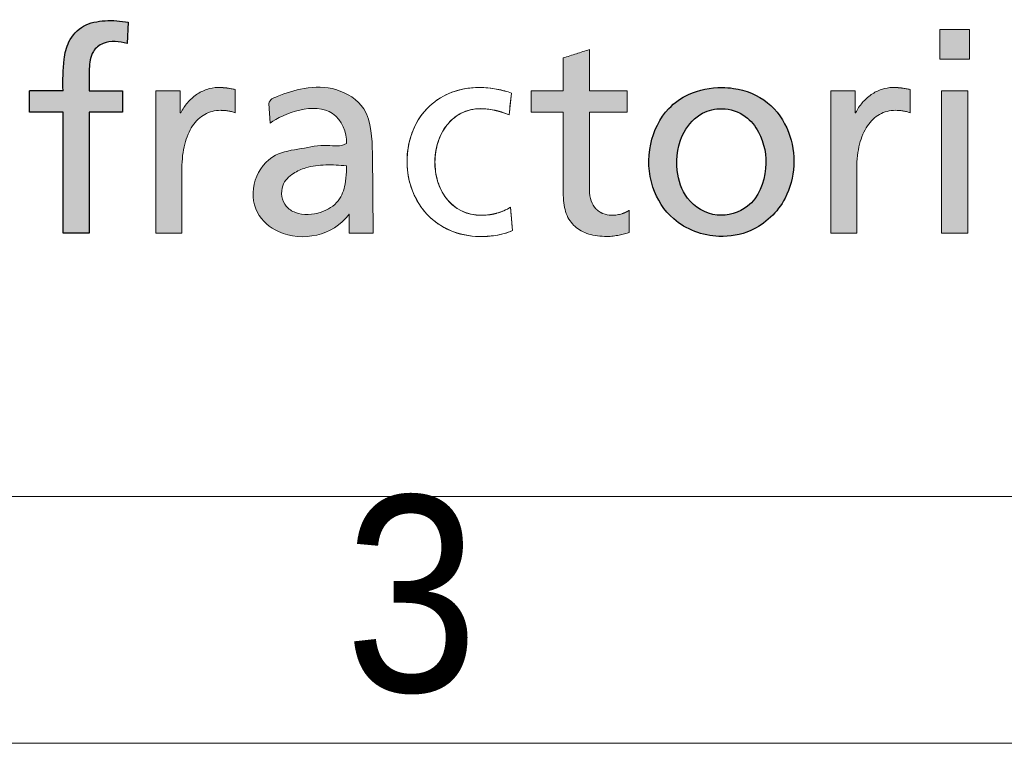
# Paper-space layout 'Hoja4' of a CAD drawing. Header units: millimetres. Extents: x 300 to 16757, y 100 to 11782.
# Tile 6 of 11: x 13850 to 14249, y 100 to 393. Entities that reach past the tile are written whole.
import ezdxf

# ---------------------------------------------------------------- set-up
doc = ezdxf.new("R2010")
doc.units = ezdxf.units.MM
doc.linetypes.add('SLD-Continua', pattern=[0])
doc.layers.add('FORMAT', color=7, linetype='SLD-Continua')
doc.styles.add('SLDTEXTSTYLE3', font='GOTHIC.TTF', dxfattribs={"width": 0.913})

# ---------------------------------------------------------------- blocks, each defined once
blk = doc.blocks.new('Bloque8')
at = {"linetype": 'Continuous', "ltscale": 30}
h = blk.add_hatch(color=7, dxfattribs=at)
edge = h.paths.add_edge_path(flags=0)
edge.add_spline(control_points=[(858.36, 118.3), (858.39, 121.28), (858.23, 126.5), (858.92, 134.05), (865.21, 139.05), (870.65, 138.18), (873.73, 137.52)], knot_values=[0, 0, 0, 0, 0.285431, 0.520545, 0.684999, 1, 1, 1, 1], weights=[1, 1, 1, 1, 1, 1, 1], degree=3, periodic=0)
edge.add_line((873.73, 137.52), (874.19, 146.08))
edge.add_spline(control_points=[(874.19, 146.08), (871.08, 146.63), (865.01, 147.1), (855.75, 145.43), (849.72, 138.81), (847.59, 129.28), (847.76, 122.56), (847.76, 118.3)], knot_values=[0, 0, 0, 0, 0.199799, 0.38945, 0.573524, 0.72895, 1, 1, 1, 1], weights=[1, 1, 1, 1, 1, 1, 1, 1], degree=3, periodic=0)
edge.add_line((847.76, 118.3), (834.2, 118.3))
edge.add_line((834.2, 118.3), (834.2, 109.71))
edge.add_line((834.2, 109.71), (847.76, 109.71))
edge.add_line((847.76, 109.71), (847.76, 60.68))
edge.add_line((847.76, 60.68), (858.36, 60.68))
edge.add_line((858.36, 60.68), (858.36, 109.71))
edge.add_line((858.36, 109.71), (871.93, 109.71))
edge.add_line((871.93, 109.71), (871.93, 118.3))
edge.add_line((871.93, 118.3), (858.36, 118.3))
for points in [[(1215.12, 143.14), (1203.16, 143.14), (1203.16, 131.18), (1215.12, 131.18)], [(1215.12, 143.14), (1203.16, 143.14), (1203.16, 131.18), (1215.12, 131.18)], [(1214.45, 118.3), (1203.84, 118.3), (1203.84, 60.68), (1214.45, 60.68)], [(1214.45, 118.3), (1203.84, 118.3), (1203.84, 60.68), (1214.45, 60.68)]]:
    blk.add_hatch(color=7, dxfattribs=at).paths.add_polyline_path(points, flags=0)
h = blk.add_hatch(color=7, dxfattribs=at)
edge = h.paths.add_edge_path(flags=0)
edge.add_spline(control_points=[(1055.27, 63.36), (1056.8, 61.98), (1058.67, 60.98), (1060.85, 60.31)], knot_values=[16, 16, 16, 16, 17, 17, 17, 17], weights=[1, 1, 1, 1], degree=3, periodic=0)
edge.add_spline(control_points=[(1060.85, 60.31), (1063.02, 59.64), (1065.5, 59.32), (1068.24, 59.32)], knot_values=[17, 17, 17, 17, 18, 18, 18, 18], weights=[1, 1, 1, 1], degree=3, periodic=0)
edge.add_arc((1068.21, 80.56), 21.24, 270.0767, 276.8647)
edge.add_spline(control_points=[(1070.75, 59.47), (1071.57, 59.57), (1072.37, 59.7), (1073.14, 59.85)], knot_values=[0, 0, 0, 0, 1, 1, 1, 1], weights=[1, 1, 1, 1], degree=3, periodic=0)
edge.add_spline(control_points=[(1073.14, 59.85), (1073.91, 60), (1074.65, 60.18), (1075.34, 60.36)], knot_values=[1, 1, 1, 1, 2, 2, 2, 2], weights=[1, 1, 1, 1], degree=3, periodic=0)
edge.add_spline(control_points=[(1075.34, 60.36), (1076.03, 60.54), (1076.68, 60.73), (1077.27, 60.9)], knot_values=[2, 2, 2, 2, 3, 3, 3, 3], weights=[1, 1, 1, 1], degree=3, periodic=0)
edge.add_line((1077.27, 60.9), (1077.27, 69.92))
edge.add_arc((1071.05, 79.43), 11.36, 295.495, 303.2205, ccw=False)
edge.add_spline(control_points=[(1075.94, 69.17), (1075.41, 68.92), (1074.86, 68.7), (1074.3, 68.53)], knot_values=[0, 0, 0, 0, 0.145933, 0.145933, 0.145933, 0.145933], weights=[1, 0.998226, 0.998226, 1], degree=3, periodic=0)
edge.add_spline(control_points=[(1074.3, 68.53), (1073.7, 68.34), (1073.04, 68.18), (1072.34, 68.07)], knot_values=[0.145933, 0.145933, 0.145933, 0.145933, 1.145933, 1.145933, 1.145933, 1.145933], weights=[1, 1, 1, 1], degree=3, periodic=0)
edge.add_spline(control_points=[(1072.34, 68.07), (1071.63, 67.96), (1070.87, 67.9), (1070.05, 67.9), (1068.84, 67.9), (1067.67, 68.13), (1066.6, 68.57)], knot_values=[1.145933, 1.145933, 1.145933, 1.145933, 2.145933, 2.145933, 2.145933, 3.145933, 3.145933, 3.145933, 3.145933], weights=[1, 1, 1, 1, 1, 1, 1], degree=3, periodic=0)
edge.add_arc((1069.74, 76.15), 8.2, 223.1491, 247.5061, ccw=False)
edge.add_spline(control_points=[(1063.76, 70.54), (1062.94, 71.4), (1062.28, 72.48), (1061.82, 73.76)], knot_values=[3.571043, 3.571043, 3.571043, 3.571043, 4.571043, 4.571043, 4.571043, 4.571043], weights=[1, 1, 1, 1], degree=3, periodic=0)
edge.add_spline(control_points=[(1061.82, 73.76), (1061.36, 75.03), (1061.11, 76.51), (1061.11, 78.18)], knot_values=[4.571043, 4.571043, 4.571043, 4.571043, 5.571043, 5.571043, 5.571043, 5.571043], weights=[1, 1, 1, 1], degree=3, periodic=0)
edge.add_line((1061.11, 78.18), (1061.11, 86.06))
edge.add_line((1061.11, 86.06), (1061.11, 90))
edge.add_line((1061.11, 90), (1061.11, 109.71))
edge.add_line((1061.11, 109.71), (1076.38, 109.71))
edge.add_line((1076.38, 109.71), (1076.38, 118.3))
edge.add_line((1076.38, 118.3), (1061.11, 118.3))
edge.add_line((1061.11, 118.3), (1061.11, 122.48))
edge.add_line((1061.11, 122.48), (1061.11, 135.01))
edge.add_line((1061.11, 135.01), (1058.46, 134.17))
edge.add_line((1058.46, 134.17), (1055.81, 133.32))
edge.add_line((1055.81, 133.32), (1053.16, 132.47))
edge.add_line((1053.16, 132.47), (1050.51, 131.62))
edge.add_line((1050.51, 131.62), (1050.51, 128.29))
edge.add_line((1050.51, 128.29), (1050.51, 118.3))
edge.add_line((1050.51, 118.3), (1037.52, 118.3))
edge.add_line((1037.52, 118.3), (1037.52, 109.71))
edge.add_line((1037.52, 109.71), (1050.51, 109.71))
edge.add_spline(control_points=[(1050.51, 109.71), (1050.51, 98.48), (1050.51, 87.25), (1050.51, 76.02), (1050.51, 73.14), (1050.93, 70.66), (1051.74, 68.55)], knot_values=[13, 13, 13, 13, 14, 14, 14, 15, 15, 15, 15], weights=[1, 1, 1, 1, 1, 1, 1], degree=3, periodic=0)
edge.add_spline(control_points=[(1051.74, 68.55), (1052.55, 66.45), (1053.74, 64.73), (1055.27, 63.36)], knot_values=[15, 15, 15, 15, 16, 16, 16, 16], weights=[1, 1, 1, 1], degree=3, periodic=0)
h = blk.add_hatch(color=7, dxfattribs=at)
edge = h.paths.add_edge_path(flags=0)
edge.add_spline(control_points=[(1055.27, 63.36), (1056.8, 61.98), (1058.67, 60.98), (1060.85, 60.31)], knot_values=[16, 16, 16, 16, 17, 17, 17, 17], weights=[1, 1, 1, 1], degree=3, periodic=0)
edge.add_spline(control_points=[(1060.85, 60.31), (1063.02, 59.64), (1065.5, 59.32), (1068.24, 59.32)], knot_values=[17, 17, 17, 17, 18, 18, 18, 18], weights=[1, 1, 1, 1], degree=3, periodic=0)
edge.add_arc((1068.21, 80.56), 21.24, 270.0767, 276.8647)
edge.add_spline(control_points=[(1070.75, 59.47), (1071.57, 59.57), (1072.37, 59.7), (1073.14, 59.85)], knot_values=[0, 0, 0, 0, 1, 1, 1, 1], weights=[1, 1, 1, 1], degree=3, periodic=0)
edge.add_spline(control_points=[(1073.14, 59.85), (1073.91, 60), (1074.65, 60.18), (1075.34, 60.36)], knot_values=[1, 1, 1, 1, 2, 2, 2, 2], weights=[1, 1, 1, 1], degree=3, periodic=0)
edge.add_spline(control_points=[(1075.34, 60.36), (1076.03, 60.54), (1076.68, 60.73), (1077.27, 60.9)], knot_values=[2, 2, 2, 2, 3, 3, 3, 3], weights=[1, 1, 1, 1], degree=3, periodic=0)
edge.add_line((1077.27, 60.9), (1077.27, 69.92))
edge.add_arc((1071.05, 79.43), 11.36, 295.495, 303.2205, ccw=False)
edge.add_spline(control_points=[(1075.94, 69.17), (1075.41, 68.92), (1074.86, 68.7), (1074.3, 68.53)], knot_values=[0, 0, 0, 0, 0.145933, 0.145933, 0.145933, 0.145933], weights=[1, 0.998226, 0.998226, 1], degree=3, periodic=0)
edge.add_spline(control_points=[(1074.3, 68.53), (1073.7, 68.34), (1073.04, 68.18), (1072.34, 68.07)], knot_values=[0.145933, 0.145933, 0.145933, 0.145933, 1.145933, 1.145933, 1.145933, 1.145933], weights=[1, 1, 1, 1], degree=3, periodic=0)
edge.add_spline(control_points=[(1072.34, 68.07), (1071.63, 67.96), (1070.87, 67.9), (1070.05, 67.9), (1068.84, 67.9), (1067.67, 68.13), (1066.6, 68.57)], knot_values=[1.145933, 1.145933, 1.145933, 1.145933, 2.145933, 2.145933, 2.145933, 3.145933, 3.145933, 3.145933, 3.145933], weights=[1, 1, 1, 1, 1, 1, 1], degree=3, periodic=0)
edge.add_arc((1069.74, 76.15), 8.2, 223.1491, 247.5061, ccw=False)
edge.add_spline(control_points=[(1063.76, 70.54), (1062.94, 71.4), (1062.28, 72.48), (1061.82, 73.76)], knot_values=[3.571043, 3.571043, 3.571043, 3.571043, 4.571043, 4.571043, 4.571043, 4.571043], weights=[1, 1, 1, 1], degree=3, periodic=0)
edge.add_spline(control_points=[(1061.82, 73.76), (1061.36, 75.03), (1061.11, 76.51), (1061.11, 78.18)], knot_values=[4.571043, 4.571043, 4.571043, 4.571043, 5.571043, 5.571043, 5.571043, 5.571043], weights=[1, 1, 1, 1], degree=3, periodic=0)
edge.add_line((1061.11, 78.18), (1061.11, 86.06))
edge.add_line((1061.11, 86.06), (1061.11, 90))
edge.add_line((1061.11, 90), (1061.11, 109.71))
edge.add_line((1061.11, 109.71), (1076.38, 109.71))
edge.add_line((1076.38, 109.71), (1076.38, 118.3))
edge.add_line((1076.38, 118.3), (1061.11, 118.3))
edge.add_line((1061.11, 118.3), (1061.11, 122.48))
edge.add_line((1061.11, 122.48), (1061.11, 135.01))
edge.add_line((1061.11, 135.01), (1058.46, 134.17))
edge.add_line((1058.46, 134.17), (1055.81, 133.32))
edge.add_line((1055.81, 133.32), (1053.16, 132.47))
edge.add_line((1053.16, 132.47), (1050.51, 131.62))
edge.add_line((1050.51, 131.62), (1050.51, 128.29))
edge.add_line((1050.51, 128.29), (1050.51, 118.3))
edge.add_line((1050.51, 118.3), (1037.52, 118.3))
edge.add_line((1037.52, 118.3), (1037.52, 109.71))
edge.add_line((1037.52, 109.71), (1050.51, 109.71))
edge.add_spline(control_points=[(1050.51, 109.71), (1050.51, 98.48), (1050.51, 87.25), (1050.51, 76.02), (1050.51, 73.14), (1050.93, 70.66), (1051.74, 68.55)], knot_values=[13, 13, 13, 13, 14, 14, 14, 15, 15, 15, 15], weights=[1, 1, 1, 1, 1, 1, 1], degree=3, periodic=0)
edge.add_spline(control_points=[(1051.74, 68.55), (1052.55, 66.45), (1053.74, 64.73), (1055.27, 63.36)], knot_values=[15, 15, 15, 15, 16, 16, 16, 16], weights=[1, 1, 1, 1], degree=3, periodic=0)
h = blk.add_hatch(color=7, dxfattribs=at)
edge = h.paths.add_edge_path(flags=0)
edge.add_spline(control_points=[(962.61, 96.96), (960.26, 95.5), (953.85, 96.95), (944.35, 94.69), (932.53, 93.34), (924.05, 82.55), (924.75, 68.62), (940.04, 55.79), (957.25, 59.71), (963.55, 68.11)], knot_values=[0, 0, 0, 0, 0.079966, 0.190057, 0.300094, 0.432511, 0.566689, 0.684622, 1, 1, 1, 1], weights=[1, 1, 1, 1, 1, 1, 1, 1, 1, 1], degree=3, periodic=0)
edge.add_spline(control_points=[(963.55, 68.11), (963.84, 68.59), (963.76, 68.11)], knot_values=[0, 0, 0, 1, 1, 1], weights=[1, 1, 1], degree=2, periodic=0)
edge.add_line((963.76, 68.11), (963.76, 60.68))
edge.add_line((963.76, 60.68), (973.51, 60.68))
edge.add_line((973.51, 60.68), (973.19, 93.17))
edge.add_spline(control_points=[(973.19, 93.17), (972.95, 98.77), (972.92, 111.18), (958.84, 120), (945.77, 120.05), (936.68, 116.93), (931.62, 114.84), (931.16, 113.1)], knot_values=[0, 0, 0, 0, 0.300445, 0.525135, 0.737289, 0.925487, 1, 1, 1, 1], weights=[1, 1, 1, 1, 1, 1, 1, 1], degree=3, periodic=0)
edge.add_line((931.16, 113.1), (931.66, 105.2))
edge.add_spline(control_points=[(931.66, 105.2), (937.15, 109.29), (956.36, 116.44), (963.02, 101.42), (962.61, 96.96)], knot_values=[0, 0, 0, 0, 0.658996, 1, 1, 1, 1], weights=[1, 1, 1, 1, 1], degree=3, periodic=0)
edge = h.paths.add_edge_path(flags=0)
edge.add_spline(control_points=[(962.61, 85.46), (962.49, 83.8), (962.21, 79.75), (959.8, 72.91), (951.92, 68.26), (943.6, 67.64), (936.73, 71.94), (935.43, 79.85), (940.66, 85.02), (946.91, 87.62), (954.31, 88.59), (959.82, 88.14), (962.61, 87.92)], knot_values=[0, 0, 0, 0, 0.068904, 0.168815, 0.283862, 0.42722, 0.488917, 0.605379, 0.695962, 0.771545, 0.884045, 1, 1, 1, 1], weights=[1, 1, 1, 1, 1, 1, 1, 1, 1, 1, 1, 1, 1], degree=3, periodic=0)
edge.add_line((962.61, 87.92), (962.61, 85.46))
h = blk.add_hatch(color=7, dxfattribs=at)
edge = h.paths.add_edge_path(flags=0)
edge.add_spline(control_points=[(913.08, 110.35), (913.57, 110.32), (914.07, 110.26), (914.57, 110.19)], knot_values=[22.131578, 22.131578, 22.131578, 22.131578, 23.131578, 23.131578, 23.131578, 23.131578], weights=[1, 1, 1, 1], degree=3, periodic=0)
edge.add_spline(control_points=[(914.57, 110.19), (915.07, 110.11), (915.58, 110), (916.08, 109.87)], knot_values=[23.131578, 23.131578, 23.131578, 23.131578, 24.131578, 24.131578, 24.131578, 24.131578], weights=[1, 1, 1, 1], degree=3, periodic=0)
edge.add_spline(control_points=[(916.08, 109.87), (916.58, 109.74), (917.07, 109.57), (917.55, 109.37)], knot_values=[0, 0, 0, 0, 1, 1, 1, 1], weights=[1, 1, 1, 1], degree=3, periodic=0)
edge.add_line((917.55, 109.37), (917.55, 118.86))
edge.add_line((917.55, 118.86), (915.95, 119.16))
edge.add_spline(control_points=[(915.95, 119.16), (915.43, 119.26), (914.92, 119.34), (914.39, 119.41)], knot_values=[3, 3, 3, 3, 4, 4, 4, 4], weights=[1, 1, 1, 1], degree=3, periodic=0)
edge.add_arc((910.95, 92.88), 26.75, 82.6307, 86.3526)
edge.add_spline(control_points=[(912.66, 119.58), (912.03, 119.62), (911.34, 119.64), (910.54, 119.64), (909.02, 119.64), (907.49, 119.37), (906.02, 118.88)], knot_values=[4.064961, 4.064961, 4.064961, 4.064961, 5.064961, 5.064961, 5.064961, 6.064961, 6.064961, 6.064961, 6.064961], weights=[1, 1, 1, 1, 1, 1, 1], degree=3, periodic=0)
edge.add_spline(control_points=[(906.02, 118.88), (904.55, 118.38), (903.12, 117.66), (901.8, 116.75)], knot_values=[6.064961, 6.064961, 6.064961, 6.064961, 7.064961, 7.064961, 7.064961, 7.064961], weights=[1, 1, 1, 1], degree=3, periodic=0)
edge.add_spline(control_points=[(901.8, 116.75), (900.48, 115.84), (899.27, 114.74), (898.2, 113.5)], knot_values=[7.064961, 7.064961, 7.064961, 7.064961, 8.064961, 8.064961, 8.064961, 8.064961], weights=[1, 1, 1, 1], degree=3, periodic=0)
edge.add_spline(control_points=[(898.2, 113.5), (897.14, 112.25), (896.23, 110.86), (895.52, 109.37)], knot_values=[8.064961, 8.064961, 8.064961, 8.064961, 9.064961, 9.064961, 9.064961, 9.064961], weights=[1, 1, 1, 1], degree=3, periodic=0)
edge.add_line((895.52, 109.37), (895.28, 109.37))
edge.add_line((895.28, 109.37), (895.28, 118.3))
edge.add_line((895.28, 118.3), (890.32, 118.3))
edge.add_line((890.32, 118.3), (885.35, 118.3))
edge.add_line((885.35, 118.3), (885.35, 111.1))
edge.add_line((885.35, 111.1), (885.35, 60.68))
edge.add_line((885.35, 60.68), (895.96, 60.68))
edge.add_line((895.96, 60.68), (895.96, 67.23))
edge.add_spline(control_points=[(895.96, 67.23), (895.96, 73.78), (895.96, 80.34), (895.96, 86.89), (895.96, 90.5), (896.35, 93.78), (897.08, 96.66)], knot_values=[17.064961, 17.064961, 17.064961, 17.064961, 18.064961, 18.064961, 18.064961, 19.064961, 19.064961, 19.064961, 19.064961], weights=[1, 1, 1, 1, 1, 1, 1], degree=3, periodic=0)
edge.add_spline(control_points=[(897.08, 96.66), (897.82, 99.54), (898.89, 102.03), (900.26, 104.06)], knot_values=[19.064961, 19.064961, 19.064961, 19.064961, 20.064961, 20.064961, 20.064961, 20.064961], weights=[1, 1, 1, 1], degree=3, periodic=0)
edge.add_spline(control_points=[(900.26, 104.06), (901.63, 106.1), (903.3, 107.68), (905.21, 108.76)], knot_values=[20.064961, 20.064961, 20.064961, 20.064961, 21.064961, 21.064961, 21.064961, 21.064961], weights=[1, 1, 1, 1], degree=3, periodic=0)
edge.add_spline(control_points=[(905.21, 108.76), (907.13, 109.83), (909.3, 110.4), (911.66, 110.4)], knot_values=[21.064961, 21.064961, 21.064961, 21.064961, 22.064961, 22.064961, 22.064961, 22.064961], weights=[1, 1, 1, 1], degree=3, periodic=0)
edge.add_arc((911.67, 89.07), 21.32, 86.1897, 90.0066, ccw=False)
h = blk.add_hatch(color=7, dxfattribs=at)
edge = h.paths.add_edge_path(flags=0)
edge.add_spline(control_points=[(913.08, 110.35), (913.57, 110.32), (914.07, 110.26), (914.57, 110.19)], knot_values=[22.131578, 22.131578, 22.131578, 22.131578, 23.131578, 23.131578, 23.131578, 23.131578], weights=[1, 1, 1, 1], degree=3, periodic=0)
edge.add_spline(control_points=[(914.57, 110.19), (915.07, 110.11), (915.58, 110), (916.08, 109.87)], knot_values=[23.131578, 23.131578, 23.131578, 23.131578, 24.131578, 24.131578, 24.131578, 24.131578], weights=[1, 1, 1, 1], degree=3, periodic=0)
edge.add_spline(control_points=[(916.08, 109.87), (916.58, 109.74), (917.07, 109.57), (917.55, 109.37)], knot_values=[0, 0, 0, 0, 1, 1, 1, 1], weights=[1, 1, 1, 1], degree=3, periodic=0)
edge.add_line((917.55, 109.37), (917.55, 118.86))
edge.add_line((917.55, 118.86), (915.95, 119.16))
edge.add_spline(control_points=[(915.95, 119.16), (915.43, 119.26), (914.92, 119.34), (914.39, 119.41)], knot_values=[3, 3, 3, 3, 4, 4, 4, 4], weights=[1, 1, 1, 1], degree=3, periodic=0)
edge.add_arc((910.95, 92.88), 26.75, 82.6307, 86.3526)
edge.add_spline(control_points=[(912.66, 119.58), (912.03, 119.62), (911.34, 119.64), (910.54, 119.64), (909.02, 119.64), (907.49, 119.37), (906.02, 118.88)], knot_values=[4.064961, 4.064961, 4.064961, 4.064961, 5.064961, 5.064961, 5.064961, 6.064961, 6.064961, 6.064961, 6.064961], weights=[1, 1, 1, 1, 1, 1, 1], degree=3, periodic=0)
edge.add_spline(control_points=[(906.02, 118.88), (904.55, 118.38), (903.12, 117.66), (901.8, 116.75)], knot_values=[6.064961, 6.064961, 6.064961, 6.064961, 7.064961, 7.064961, 7.064961, 7.064961], weights=[1, 1, 1, 1], degree=3, periodic=0)
edge.add_spline(control_points=[(901.8, 116.75), (900.48, 115.84), (899.27, 114.74), (898.2, 113.5)], knot_values=[7.064961, 7.064961, 7.064961, 7.064961, 8.064961, 8.064961, 8.064961, 8.064961], weights=[1, 1, 1, 1], degree=3, periodic=0)
edge.add_spline(control_points=[(898.2, 113.5), (897.14, 112.25), (896.23, 110.86), (895.52, 109.37)], knot_values=[8.064961, 8.064961, 8.064961, 8.064961, 9.064961, 9.064961, 9.064961, 9.064961], weights=[1, 1, 1, 1], degree=3, periodic=0)
edge.add_line((895.52, 109.37), (895.28, 109.37))
edge.add_line((895.28, 109.37), (895.28, 118.3))
edge.add_line((895.28, 118.3), (890.32, 118.3))
edge.add_line((890.32, 118.3), (885.35, 118.3))
edge.add_line((885.35, 118.3), (885.35, 111.1))
edge.add_line((885.35, 111.1), (885.35, 60.68))
edge.add_line((885.35, 60.68), (895.96, 60.68))
edge.add_line((895.96, 60.68), (895.96, 67.23))
edge.add_spline(control_points=[(895.96, 67.23), (895.96, 73.78), (895.96, 80.34), (895.96, 86.89), (895.96, 90.5), (896.35, 93.78), (897.08, 96.66)], knot_values=[17.064961, 17.064961, 17.064961, 17.064961, 18.064961, 18.064961, 18.064961, 19.064961, 19.064961, 19.064961, 19.064961], weights=[1, 1, 1, 1, 1, 1, 1], degree=3, periodic=0)
edge.add_spline(control_points=[(897.08, 96.66), (897.82, 99.54), (898.89, 102.03), (900.26, 104.06)], knot_values=[19.064961, 19.064961, 19.064961, 19.064961, 20.064961, 20.064961, 20.064961, 20.064961], weights=[1, 1, 1, 1], degree=3, periodic=0)
edge.add_spline(control_points=[(900.26, 104.06), (901.63, 106.1), (903.3, 107.68), (905.21, 108.76)], knot_values=[20.064961, 20.064961, 20.064961, 20.064961, 21.064961, 21.064961, 21.064961, 21.064961], weights=[1, 1, 1, 1], degree=3, periodic=0)
edge.add_spline(control_points=[(905.21, 108.76), (907.13, 109.83), (909.3, 110.4), (911.66, 110.4)], knot_values=[21.064961, 21.064961, 21.064961, 21.064961, 22.064961, 22.064961, 22.064961, 22.064961], weights=[1, 1, 1, 1], degree=3, periodic=0)
edge.add_arc((911.67, 89.07), 21.32, 86.1897, 90.0066, ccw=False)
h = blk.add_hatch(color=7, dxfattribs=at)
edge = h.paths.add_edge_path(flags=0)
edge.add_spline(control_points=[(1114.82, 119.64), (1110.2, 119.65), (1102.16, 118.16), (1091.06, 110.31), (1084.45, 96.53), (1085.26, 79.54), (1095.01, 63.99), (1111.39, 57.98), (1128.92, 61.07), (1144.37, 75.7), (1145.26, 98.6), (1134.13, 114.7), (1122.89, 119.19), (1116.38, 119.64), (1114.82, 119.64)], knot_values=[0, 0, 0, 0, 0.074474, 0.127248, 0.214785, 0.308474, 0.391274, 0.497362, 0.567922, 0.671021, 0.815362, 0.894331, 0.974753, 1, 1, 1, 1], weights=[1, 1, 1, 1, 1, 1, 1, 1, 1, 1, 1, 1, 1, 1, 1], degree=3, periodic=0)
edge = h.paths.add_edge_path(flags=0)
edge.add_spline(control_points=[(1114.82, 111.07), (1118.2, 111.01), (1124.39, 108.98), (1131.53, 99.99), (1133.96, 86.25), (1127.92, 70.62), (1112.29, 66.04), (1099.84, 73.44), (1095.55, 87.24), (1097.44, 100.64), (1105.73, 109.67), (1112.09, 111.13), (1114.82, 111.07)], knot_values=[0, 0, 0, 0, 0.080851, 0.148117, 0.269406, 0.407124, 0.511209, 0.623148, 0.720084, 0.847873, 0.934722, 1, 1, 1, 1], weights=[1, 1, 1, 1, 1, 1, 1, 1, 1, 1, 1, 1, 1], degree=3, periodic=0)
h = blk.add_hatch(color=7, dxfattribs=at)
edge = h.paths.add_edge_path(flags=0)
edge.add_spline(control_points=[(1189.44, 119.16), (1188.93, 119.26), (1188.43, 119.34), (1187.89, 119.41)], knot_values=[5, 5, 5, 5, 6, 6, 6, 6], weights=[1, 1, 1, 1], degree=3, periodic=0)
edge.add_arc((1184.47, 93.01), 26.63, 82.6144, 86.3459)
edge.add_spline(control_points=[(1186.17, 119.58), (1185.54, 119.62), (1184.85, 119.64), (1184.06, 119.64), (1182.53, 119.64), (1181, 119.37), (1179.53, 118.88)], knot_values=[0, 0, 0, 0, 1, 1, 1, 2, 2, 2, 2], weights=[1, 1, 1, 1, 1, 1, 1], degree=3, periodic=0)
edge.add_spline(control_points=[(1179.53, 118.88), (1178.05, 118.38), (1176.63, 117.66), (1175.31, 116.75)], knot_values=[2, 2, 2, 2, 3, 3, 3, 3], weights=[1, 1, 1, 1], degree=3, periodic=0)
edge.add_spline(control_points=[(1175.31, 116.75), (1173.98, 115.84), (1172.77, 114.74), (1171.7, 113.5)], knot_values=[3, 3, 3, 3, 4, 4, 4, 4], weights=[1, 1, 1, 1], degree=3, periodic=0)
edge.add_spline(control_points=[(1171.7, 113.5), (1170.63, 112.25), (1169.72, 110.86), (1169, 109.37)], knot_values=[4, 4, 4, 4, 5, 5, 5, 5], weights=[1, 1, 1, 1], degree=3, periodic=0)
edge.add_line((1169, 109.37), (1168.8, 109.37))
edge.add_line((1168.8, 109.37), (1168.8, 118.3))
edge.add_line((1168.8, 118.3), (1158.88, 118.3))
edge.add_line((1158.88, 118.3), (1158.88, 60.68))
edge.add_line((1158.88, 60.68), (1169.47, 60.68))
edge.add_line((1169.47, 60.68), (1169.47, 86.89))
edge.add_spline(control_points=[(1169.47, 86.89), (1169.47, 90.5), (1169.85, 93.78), (1170.59, 96.66)], knot_values=[11, 11, 11, 11, 12, 12, 12, 12], weights=[1, 1, 1, 1], degree=3, periodic=0)
edge.add_spline(control_points=[(1170.59, 96.66), (1171.32, 99.54), (1172.39, 102.03), (1173.76, 104.06)], knot_values=[12, 12, 12, 12, 13, 13, 13, 13], weights=[1, 1, 1, 1], degree=3, periodic=0)
edge.add_spline(control_points=[(1173.76, 104.06), (1175.13, 106.1), (1176.8, 107.68), (1178.72, 108.76)], knot_values=[13, 13, 13, 13, 14, 14, 14, 14], weights=[1, 1, 1, 1], degree=3, periodic=0)
edge.add_spline(control_points=[(1178.72, 108.76), (1180.63, 109.83), (1182.8, 110.4), (1185.17, 110.4)], knot_values=[14, 14, 14, 14, 15, 15, 15, 15], weights=[1, 1, 1, 1], degree=3, periodic=0)
edge.add_arc((1185.17, 89.34), 21.06, 86.1657, 90.0062, ccw=False)
edge.add_spline(control_points=[(1186.58, 110.35), (1187.07, 110.32), (1187.57, 110.26), (1188.07, 110.19)], knot_values=[0, 0, 0, 0, 1, 1, 1, 1], weights=[1, 1, 1, 1], degree=3, periodic=0)
edge.add_spline(control_points=[(1188.07, 110.19), (1188.57, 110.11), (1189.08, 110), (1189.58, 109.87)], knot_values=[1, 1, 1, 1, 2, 2, 2, 2], weights=[1, 1, 1, 1], degree=3, periodic=0)
edge.add_spline(control_points=[(1189.58, 109.87), (1190.08, 109.74), (1190.57, 109.57), (1191.04, 109.37)], knot_values=[2, 2, 2, 2, 3, 3, 3, 3], weights=[1, 1, 1, 1], degree=3, periodic=0)
edge.add_line((1191.04, 109.37), (1191.04, 118.86))
edge.add_line((1191.04, 118.86), (1189.44, 119.16))
h = blk.add_hatch(color=7, dxfattribs=at)
edge = h.paths.add_edge_path(flags=0)
edge.add_spline(control_points=[(1189.44, 119.16), (1188.93, 119.26), (1188.43, 119.34), (1187.89, 119.41)], knot_values=[5, 5, 5, 5, 6, 6, 6, 6], weights=[1, 1, 1, 1], degree=3, periodic=0)
edge.add_arc((1184.47, 93.01), 26.63, 82.6144, 86.3459)
edge.add_spline(control_points=[(1186.17, 119.58), (1185.54, 119.62), (1184.85, 119.64), (1184.06, 119.64), (1182.53, 119.64), (1181, 119.37), (1179.53, 118.88)], knot_values=[0, 0, 0, 0, 1, 1, 1, 2, 2, 2, 2], weights=[1, 1, 1, 1, 1, 1, 1], degree=3, periodic=0)
edge.add_spline(control_points=[(1179.53, 118.88), (1178.05, 118.38), (1176.63, 117.66), (1175.31, 116.75)], knot_values=[2, 2, 2, 2, 3, 3, 3, 3], weights=[1, 1, 1, 1], degree=3, periodic=0)
edge.add_spline(control_points=[(1175.31, 116.75), (1173.98, 115.84), (1172.77, 114.74), (1171.7, 113.5)], knot_values=[3, 3, 3, 3, 4, 4, 4, 4], weights=[1, 1, 1, 1], degree=3, periodic=0)
edge.add_spline(control_points=[(1171.7, 113.5), (1170.63, 112.25), (1169.72, 110.86), (1169, 109.37)], knot_values=[4, 4, 4, 4, 5, 5, 5, 5], weights=[1, 1, 1, 1], degree=3, periodic=0)
edge.add_line((1169, 109.37), (1168.8, 109.37))
edge.add_line((1168.8, 109.37), (1168.8, 118.3))
edge.add_line((1168.8, 118.3), (1158.88, 118.3))
edge.add_line((1158.88, 118.3), (1158.88, 60.68))
edge.add_line((1158.88, 60.68), (1169.47, 60.68))
edge.add_line((1169.47, 60.68), (1169.47, 86.89))
edge.add_spline(control_points=[(1169.47, 86.89), (1169.47, 90.5), (1169.85, 93.78), (1170.59, 96.66)], knot_values=[11, 11, 11, 11, 12, 12, 12, 12], weights=[1, 1, 1, 1], degree=3, periodic=0)
edge.add_spline(control_points=[(1170.59, 96.66), (1171.32, 99.54), (1172.39, 102.03), (1173.76, 104.06)], knot_values=[12, 12, 12, 12, 13, 13, 13, 13], weights=[1, 1, 1, 1], degree=3, periodic=0)
edge.add_spline(control_points=[(1173.76, 104.06), (1175.13, 106.1), (1176.8, 107.68), (1178.72, 108.76)], knot_values=[13, 13, 13, 13, 14, 14, 14, 14], weights=[1, 1, 1, 1], degree=3, periodic=0)
edge.add_spline(control_points=[(1178.72, 108.76), (1180.63, 109.83), (1182.8, 110.4), (1185.17, 110.4)], knot_values=[14, 14, 14, 14, 15, 15, 15, 15], weights=[1, 1, 1, 1], degree=3, periodic=0)
edge.add_arc((1185.17, 89.34), 21.06, 86.1657, 90.0062, ccw=False)
edge.add_spline(control_points=[(1186.58, 110.35), (1187.07, 110.32), (1187.57, 110.26), (1188.07, 110.19)], knot_values=[0, 0, 0, 0, 1, 1, 1, 1], weights=[1, 1, 1, 1], degree=3, periodic=0)
edge.add_spline(control_points=[(1188.07, 110.19), (1188.57, 110.11), (1189.08, 110), (1189.58, 109.87)], knot_values=[1, 1, 1, 1, 2, 2, 2, 2], weights=[1, 1, 1, 1], degree=3, periodic=0)
edge.add_spline(control_points=[(1189.58, 109.87), (1190.08, 109.74), (1190.57, 109.57), (1191.04, 109.37)], knot_values=[2, 2, 2, 2, 3, 3, 3, 3], weights=[1, 1, 1, 1], degree=3, periodic=0)
edge.add_line((1191.04, 109.37), (1191.04, 118.86))
edge.add_line((1191.04, 118.86), (1189.44, 119.16))
at = {"color": 7, "linetype": 'SLD-Continua', "lineweight": 18, "ltscale": 30}
for p, q in [((1203.16, 131.18), (1203.16, 143.14)), ((1203.16, 143.14), (1215.12, 143.14)), ((1215.12, 143.14), (1215.12, 131.18)), ((1215.12, 131.18), (1203.16, 131.18)), ((1029.46, 117.4), (1028.56, 108.59)), ((1203.84, 60.68), (1203.84, 118.3)), ((1203.84, 118.3), (1214.45, 118.3)), ((1214.45, 118.3), (1214.45, 60.68)), ((931.66, 105.2), (931.16, 113.1)), ((973.51, 60.68), (973.19, 93.17)), ((962.61, 87.92), (962.61, 85.46)), ((1061.11, 78.18), (1061.11, 86.06)), ((963.76, 68.11), (963.76, 60.68)), ((1029.12, 71.17), (1029.92, 61.69)), ((973.51, 60.68), (963.76, 60.68)), ((1214.45, 60.68), (1203.84, 60.68))]:
    blk.add_line(p, q, dxfattribs=at)
for centre, radius, start, end in [((1185.17, 89.34), 21.06, 86.1657, 90.0062), ((1015.71, 87.36), 27.93, 223.2954, 246.689), ((1016.65, 113.75), 54.43, 269.9252, 273.1729), ((1068.21, 80.56), 21.24, 270.0767, 276.8647)]:
    blk.add_arc(centre, radius, start, end, dxfattribs=at)
at = {"color": 8, "linetype": 'Continuous', "lineweight": 0, "ltscale": 30, "true_color": 0x808080}
for points, degree in [([(1053.16, 132.47), (1052.27, 132.19), (1051.39, 131.91), (1050.51, 131.62)], 3), ([(1055.81, 133.32), (1054.92, 133.03), (1054.04, 132.75), (1053.16, 132.47)], 3), ([(1058.46, 134.17), (1057.57, 133.88), (1056.69, 133.6), (1055.81, 133.32)], 3), ([(1061.11, 135.01), (1060.22, 134.73), (1059.34, 134.45), (1058.46, 134.17)], 3), ([(1061.11, 122.48), (1061.11, 126.65), (1061.11, 130.83), (1061.11, 135.01)], 3), ([(1050.51, 131.62), (1050.51, 130.51), (1050.51, 129.4), (1050.51, 128.29)], 3), ([(1050.51, 128.29), (1050.51, 124.96), (1050.51, 121.63), (1050.51, 118.3)], 3), ([(1061.11, 118.3), (1061.11, 119.69), (1061.11, 121.08), (1061.11, 122.48)], 3), ([(890.32, 118.3), (888.66, 118.3), (887.01, 118.3), (885.35, 118.3)], 3), ([(885.35, 118.3), (885.35, 115.9), (885.35, 113.5), (885.35, 111.1)], 3), ([(895.28, 118.3), (893.63, 118.3), (891.97, 118.3), (890.32, 118.3)], 3), ([(895.28, 109.37), (895.28, 112.34), (895.28, 115.32), (895.28, 118.3)], 3), ([(901.8, 116.75), (900.48, 115.84), (899.27, 114.74), (898.2, 113.5)], 3), ([(906.02, 118.88), (904.55, 118.38), (903.12, 117.66), (901.8, 116.75)], 3), ([(915.95, 119.16), (915.43, 119.26), (914.92, 119.34), (914.39, 119.41)], 3), ([(917.55, 118.86), (917.01, 118.96), (916.48, 119.06), (915.95, 119.16)], 3), ([(917.55, 109.37), (917.55, 112.53), (917.55, 115.69), (917.55, 118.86)], 3), ([(1023.49, 118.99), (1022.34, 119.19), (1021.15, 119.35), (1019.98, 119.47)], 3), ([(1026.77, 118.28), (1025.76, 118.55), (1024.64, 118.79), (1023.49, 118.99)], 3), ([(1029.46, 117.4), (1028.7, 117.71), (1027.78, 118.01), (1026.77, 118.28)], 3), ([(1028.56, 108.59), (1028.86, 111.52), (1029.16, 114.46), (1029.46, 117.4)], 3), ([(1050.51, 118.3), (1046.18, 118.3), (1041.85, 118.3), (1037.52, 118.3)], 3), ([(1037.52, 118.3), (1037.52, 115.44), (1037.52, 112.57), (1037.52, 109.71)], 3), ([(1076.38, 118.3), (1071.29, 118.3), (1066.2, 118.3), (1061.11, 118.3)], 3), ([(1076.38, 109.71), (1076.38, 112.57), (1076.38, 115.44), (1076.38, 118.3)], 3), ([(1168.8, 118.3), (1165.49, 118.3), (1162.18, 118.3), (1158.88, 118.3)], 3), ([(1158.88, 118.3), (1158.88, 99.09), (1158.88, 79.88), (1158.88, 60.68)], 3), ([(1168.8, 109.37), (1168.8, 112.34), (1168.8, 115.32), (1168.8, 118.3)], 3), ([(1175.31, 116.75), (1173.98, 115.84), (1172.77, 114.74), (1171.7, 113.5)], 3), ([(1179.53, 118.88), (1178.05, 118.38), (1176.63, 117.66), (1175.31, 116.75)], 3), ([(1189.44, 119.16), (1188.93, 119.26), (1188.43, 119.34), (1187.89, 119.41)], 3), ([(1191.04, 118.86), (1190.51, 118.96), (1189.98, 119.06), (1189.44, 119.16)], 3), ([(1191.04, 109.37), (1191.04, 112.53), (1191.04, 115.69), (1191.04, 118.86)], 3), ([(898.2, 113.5), (897.14, 112.25), (896.23, 110.86), (895.52, 109.37)], 3), ([(1171.7, 113.5), (1170.63, 112.25), (1169.72, 110.86), (1169, 109.37)], 3), ([(885.35, 111.1), (885.35, 94.29), (885.35, 77.48), (885.35, 60.68)], 3), ([(895.52, 109.37), (895.44, 109.37), (895.36, 109.37), (895.28, 109.37)], 3), ([(900.26, 104.06), (901.63, 106.1), (903.3, 107.68), (905.21, 108.76)], 3), ([(905.21, 108.76), (907.13, 109.83), (909.3, 110.4), (911.66, 110.4)], 3), ([(913.08, 110.35), (913.57, 110.32), (914.07, 110.26), (914.57, 110.19)], 3), ([(914.57, 110.19), (915.07, 110.11), (915.58, 110), (916.08, 109.87)], 3), ([(916.08, 109.87), (916.58, 109.74), (917.07, 109.57), (917.55, 109.37)], 3), ([(995.29, 111.14), (992.72, 108.46), (990.71, 105.24), (989.33, 101.58)], 3), ([(1003.32, 104.39), (1004.9, 106.4), (1006.84, 108.07), (1009.14, 109.24)], 3), ([(1019.69, 110.92), (1020.61, 110.82), (1021.57, 110.67), (1022.54, 110.46)], 3), ([(1025.52, 109.69), (1026.53, 109.38), (1027.54, 109.01), (1028.56, 108.59)], 3), ([(1037.52, 109.71), (1041.85, 109.71), (1046.18, 109.71), (1050.51, 109.71)], 3), ([(1061.11, 90), (1061.11, 96.57), (1061.11, 103.14), (1061.11, 109.71)], 3), ([(1061.11, 109.71), (1066.2, 109.71), (1071.29, 109.71), (1076.38, 109.71)], 3), ([(1169, 109.37), (1168.94, 109.37), (1168.87, 109.37), (1168.8, 109.37)], 3), ([(1173.76, 104.06), (1175.13, 106.1), (1176.8, 107.68), (1178.72, 108.76)], 3), ([(1178.72, 108.76), (1180.63, 109.83), (1182.8, 110.4), (1185.17, 110.4)], 3), ([(1186.58, 110.35), (1187.07, 110.32), (1187.57, 110.26), (1188.07, 110.19)], 3), ([(1188.07, 110.19), (1188.57, 110.11), (1189.08, 110), (1189.58, 109.87)], 3), ([(1189.58, 109.87), (1190.08, 109.74), (1190.57, 109.57), (1191.04, 109.37)], 3), ([(897.08, 96.66), (897.82, 99.54), (898.89, 102.03), (900.26, 104.06)], 3), ([(999.74, 97.48), (1000.55, 100.02), (1001.75, 102.38), (1003.32, 104.39)], 3), ([(1170.59, 96.66), (1171.32, 99.54), (1172.39, 102.03), (1173.76, 104.06)], 3), ([(1169.47, 86.89), (1169.47, 90.5), (1169.85, 93.78), (1170.59, 96.66)], 3), ([(1061.11, 86.06), (1061.11, 88.03), (1061.11, 90)], 2), ([(1169.47, 60.68), (1169.47, 69.42), (1169.47, 78.15), (1169.47, 86.89)], 3), ([(1002.98, 74.84), (1001.43, 76.89), (1000.32, 79.27), (999.59, 81.77)], 3), ([(989.36, 77.81), (990.76, 74.2), (992.8, 70.95), (995.38, 68.21)], 3), ([(1061.82, 73.76), (1061.36, 75.03), (1061.11, 76.51), (1061.11, 78.18)], 3), ([(1008.94, 69.83), (1006.5, 71.05), (1004.53, 72.78), (1002.98, 74.84)], 3), ([(1063.76, 70.54), (1062.94, 71.4), (1062.28, 72.48), (1061.82, 73.76)], 3), ([(1026.46, 69.75), (1025.52, 69.34), (1024.54, 69), (1023.54, 68.73)], 3), ([(1029.12, 71.17), (1028.3, 70.63), (1027.4, 70.16), (1026.46, 69.75)], 3), ([(1029.32, 68.8), (1029.25, 69.59), (1029.18, 70.38), (1029.12, 71.17)], 3), ([(1029.52, 66.43), (1029.45, 67.22), (1029.38, 68.01), (1029.32, 68.8)], 3), ([(1051.74, 68.55), (1052.55, 66.45), (1053.74, 64.73), (1055.27, 63.36)], 3), ([(1074.3, 68.53), (1073.7, 68.34), (1073.04, 68.18), (1072.34, 68.07)], 3), ([(1077.27, 60.9), (1077.27, 63.91), (1077.27, 66.92), (1077.27, 69.92)], 3), ([(895.96, 60.68), (895.96, 62.86), (895.96, 65.05), (895.96, 67.23)], 3), ([(1029.72, 64.06), (1029.65, 64.85), (1029.58, 65.64), (1029.52, 66.43)], 3), ([(1029.92, 61.69), (1029.85, 62.48), (1029.78, 63.27), (1029.72, 64.06)], 3), ([(885.35, 60.68), (888.89, 60.68), (892.43, 60.68), (895.96, 60.68)], 3), ([(1004.66, 61.71), (1008.22, 60.17), (1012.23, 59.32), (1016.58, 59.32)], 3), ([(1023.03, 59.74), (1024.18, 59.91), (1025.35, 60.14), (1026.51, 60.46)], 3), ([(1026.51, 60.46), (1027.67, 60.78), (1028.81, 61.18), (1029.92, 61.69)], 3), ([(1055.27, 63.36), (1056.8, 61.98), (1058.67, 60.98), (1060.85, 60.31)], 3), ([(1060.85, 60.31), (1063.02, 59.64), (1065.5, 59.32), (1068.24, 59.32)], 3), ([(1073.14, 59.85), (1073.91, 60), (1074.65, 60.18), (1075.34, 60.36)], 3), ([(1075.34, 60.36), (1076.03, 60.54), (1076.68, 60.73), (1077.27, 60.9)], 3), ([(1158.88, 60.68), (1162.41, 60.68), (1165.94, 60.68), (1169.47, 60.68)], 3), ([(1019.66, 59.4), (1020.75, 59.47), (1021.88, 59.57), (1023.03, 59.74)], 3), ([(1070.75, 59.47), (1071.57, 59.57), (1072.37, 59.7), (1073.14, 59.85)], 3)]:
    blk.add_open_spline(points, degree=degree, dxfattribs=at)
at = {"color": 7, "linetype": 'Continuous', "lineweight": 0, "ltscale": 30}
for points, knots in [([(973.19, 93.17), (972.95, 98.77), (972.92, 111.18), (958.84, 120), (945.77, 120.05), (936.68, 116.93), (931.62, 114.84), (931.16, 113.1)], [0, 0, 0, 0, 0.300445, 0.525135, 0.737289, 0.925487, 1, 1, 1, 1]), ([(1029.46, 117.4), (1022.38, 119.82), (1009.45, 120.95), (993.84, 111.71), (986.25, 96.41), (987.24, 78.73), (1000.87, 59.3), (1019.91, 57.48), (1029.92, 61.69)], [0, 0, 0, 0, 0.189442, 0.304437, 0.433405, 0.598153, 0.723513, 1, 1, 1, 1]), ([(931.66, 105.2), (937.15, 109.29), (956.36, 116.44), (963.02, 101.42), (962.61, 96.96)], [0, 0, 0, 0, 0.658996, 1, 1, 1, 1]), ([(1028.56, 108.59), (1023.85, 110.45), (1014.87, 112.68), (1002.34, 105.66), (997.65, 93.07), (999.09, 79.26), (1009.8, 65.92), (1023.41, 67.63), (1029.12, 71.17)], [0, 0, 0, 0, 0.179222, 0.292259, 0.464623, 0.607238, 0.760264, 1, 1, 1, 1]), ([(962.61, 96.96), (960.26, 95.5), (953.85, 96.95), (944.35, 94.69), (932.53, 93.34), (924.05, 82.55), (924.75, 68.62), (940.04, 55.79), (957.25, 59.71), (963.55, 68.11)], [0, 0, 0, 0, 0.079966, 0.190057, 0.300094, 0.432511, 0.566689, 0.684622, 1, 1, 1, 1]), ([(962.61, 87.92), (959.82, 88.14), (954.31, 88.59), (946.91, 87.62), (940.66, 85.02), (935.43, 79.85), (936.73, 71.94), (943.6, 67.64), (951.92, 68.26), (959.8, 72.91), (962.21, 79.75), (962.49, 83.8), (962.61, 85.46)], [0, 0, 0, 0, 0.115955, 0.228455, 0.304038, 0.394621, 0.511083, 0.57278, 0.716138, 0.831185, 0.931096, 1, 1, 1, 1])]:
    blk.add_open_spline(points, degree=3, knots=knots, dxfattribs=at)
at = {"color": 8, "linetype": 'Continuous', "lineweight": 0, "ltscale": 30, "true_color": 0x808080}
for points, knots in [([(912.66, 119.58), (912.03, 119.62), (911.34, 119.64), (910.54, 119.64), (909.02, 119.64), (907.49, 119.37), (906.02, 118.88)], [4.064961, 4.064961, 4.064961, 4.064961, 5.064961, 5.064961, 5.064961, 6.064961, 6.064961, 6.064961, 6.064961]), ([(1019.98, 119.47), (1018.81, 119.58), (1017.65, 119.64), (1016.58, 119.64), (1012.17, 119.64), (1008.13, 118.85), (1000.98, 115.94), (997.86, 113.81), (995.29, 111.14)], [16.091643, 16.091643, 16.091643, 16.091643, 17.091643, 17.091643, 17.091643, 18.091643, 18.091643, 19.091643, 19.091643, 19.091643, 19.091643]), ([(1186.17, 119.58), (1185.54, 119.62), (1184.85, 119.64), (1184.06, 119.64), (1182.53, 119.64), (1181, 119.37), (1179.53, 118.88)], [0, 0, 0, 0, 1, 1, 1, 2, 2, 2, 2]), ([(1009.14, 109.24), (1011.43, 110.41), (1014.07, 111.07), (1017.03, 111.07), (1017.88, 111.07), (1018.77, 111.02), (1019.69, 110.92)], [8, 8, 8, 8, 9, 9, 9, 10, 10, 10, 10]), ([(1050.51, 109.71), (1050.51, 98.48), (1050.51, 87.25), (1050.51, 76.02), (1050.51, 73.14), (1050.93, 70.66), (1051.74, 68.55)], [13, 13, 13, 13, 14, 14, 14, 15, 15, 15, 15]), ([(989.33, 101.58), (987.96, 97.94), (987.22, 93.86), (987.22, 89.48), (987.22, 85.36), (987.97, 81.41), (989.36, 77.81)], [20.091643, 20.091643, 20.091643, 20.091643, 21.091643, 21.091643, 21.091643, 22.091643, 22.091643, 22.091643, 22.091643]), ([(895.96, 67.23), (895.96, 73.78), (895.96, 80.34), (895.96, 86.89), (895.96, 90.5), (896.35, 93.78), (897.08, 96.66)], [17.064961, 17.064961, 17.064961, 17.064961, 18.064961, 18.064961, 18.064961, 19.064961, 19.064961, 19.064961, 19.064961]), ([(999.59, 81.77), (998.85, 84.28), (998.51, 86.91), (998.51, 89.48), (998.51, 92.22), (998.93, 94.94), (999.74, 97.48)], [4, 4, 4, 4, 5, 5, 5, 6, 6, 6, 6]), ([(1020.56, 68.11), (1019.58, 67.97), (1018.62, 67.9), (1017.72, 67.9), (1014.29, 67.9), (1011.38, 68.61), (1008.94, 69.83)], [0, 0, 0, 0, 1, 1, 1, 2, 2, 2, 2]), ([(1072.34, 68.07), (1071.63, 67.96), (1070.87, 67.9), (1070.05, 67.9), (1068.84, 67.9), (1067.67, 68.13), (1066.6, 68.57)], [1.145933, 1.145933, 1.145933, 1.145933, 2.145933, 2.145933, 2.145933, 3.145933, 3.145933, 3.145933, 3.145933])]:
    blk.add_open_spline(points, degree=3, knots=knots, dxfattribs=at)
for points, weights in [([(914.39, 119.41), (913.81, 119.49), (913.23, 119.54), (912.66, 119.58)], [1, 0.999648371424, 0.999648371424, 1]), ([(1187.89, 119.41), (1187.32, 119.49), (1186.74, 119.54), (1186.17, 119.58)], [1, 0.999646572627, 0.999646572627, 1]), ([(911.66, 110.4), (912.14, 110.4), (912.61, 110.38), (913.08, 110.35)], [1, 0.999630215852, 0.999630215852, 1]), ([(1022.54, 110.46), (1023.55, 110.25), (1024.54, 109.99), (1025.52, 109.69)], [1, 0.999300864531, 0.999300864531, 1]), ([(1023.54, 68.73), (1022.56, 68.46), (1021.57, 68.25), (1020.56, 68.11)], [1, 0.998576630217, 0.998576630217, 1]), ([(1066.6, 68.57), (1065.52, 69.02), (1064.56, 69.68), (1063.76, 70.54)], [1, 0.984996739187, 0.984996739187, 1]), ([(1075.94, 69.17), (1075.41, 68.92), (1074.86, 68.7), (1074.3, 68.53)], [1, 0.998226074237, 0.998226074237, 1]), ([(1077.27, 69.92), (1076.85, 69.64), (1076.4, 69.39), (1075.94, 69.17)], [1, 0.99848548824, 0.99848548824, 1])]:
    blk.add_rational_spline(points, weights, degree=3, dxfattribs=at)
at = {"color": 7, "linetype": 'Continuous', "lineweight": 0, "ltscale": 30}
blk.add_open_spline([(963.55, 68.11), (963.84, 68.59), (963.76, 68.11)], degree=2, dxfattribs=at)
at = {"layer": 'FORMAT', "color": 7, "ltscale": 30}
for p, q in [((874.19, 146.08), (873.73, 137.52)), ((847.76, 118.3), (834.2, 118.3)), ((834.2, 109.71), (834.2, 118.3)), ((858.36, 118.3), (871.93, 118.3)), ((871.93, 118.3), (871.93, 109.71)), ((847.76, 109.71), (834.2, 109.71)), ((847.76, 60.68), (847.76, 109.71)), ((858.36, 109.71), (858.36, 60.68)), ((871.93, 109.71), (858.36, 109.71)), ((858.36, 60.68), (847.76, 60.68))]:
    blk.add_line(p, q, dxfattribs=at)
for points, knots in [([(847.76, 118.3), (847.76, 122.56), (847.59, 129.28), (849.72, 138.81), (855.75, 145.43), (865.01, 147.1), (871.08, 146.63), (874.19, 146.08)], [0, 0, 0, 0, 0.27105, 0.426476, 0.61055, 0.800201, 1, 1, 1, 1]), ([(873.73, 137.52), (870.65, 138.18), (865.21, 139.05), (858.92, 134.05), (858.23, 126.5), (858.39, 121.28), (858.36, 118.3)], [0, 0, 0, 0, 0.315001, 0.479455, 0.714569, 1, 1, 1, 1]), ([(1114.82, 119.64), (1110.2, 119.65), (1102.16, 118.16), (1091.06, 110.31), (1084.45, 96.53), (1085.26, 79.54), (1095.01, 63.99), (1111.39, 57.98), (1128.92, 61.07), (1144.37, 75.7), (1145.26, 98.6), (1134.13, 114.7), (1122.89, 119.19), (1116.38, 119.64), (1114.82, 119.64)], [0, 0, 0, 0, 0.074474, 0.127248, 0.214785, 0.308474, 0.391274, 0.497362, 0.567922, 0.671021, 0.815362, 0.894331, 0.974753, 1, 1, 1, 1]), ([(1114.82, 111.07), (1112.09, 111.13), (1105.73, 109.67), (1097.44, 100.64), (1095.55, 87.24), (1099.84, 73.44), (1112.29, 66.04), (1127.92, 70.62), (1133.96, 86.25), (1131.53, 99.99), (1124.39, 108.98), (1118.2, 111.01), (1114.82, 111.07)], [0, 0, 0, 0, 0.065278, 0.152127, 0.279916, 0.376852, 0.488791, 0.592876, 0.730594, 0.851883, 0.919149, 1, 1, 1, 1])]:
    blk.add_open_spline(points, degree=3, knots=knots, dxfattribs=at)

psp = doc.layouts.new('Hoja4')

# ---------------------------------------------------------------- linework, layer by layer
at = {"color": 7, "linetype": 'SLD-Continua', "lineweight": 18, "ltscale": 20}
for p, q in [((16620, 200), (400, 200)), ((13020, 200), (16620, 200)), ((16720, 100), (300, 100))]:
    psp.add_line(p, q, dxfattribs=at)

# ---------------------------------------------------------------- block references
at = {"color": 7, "linetype": 'Continuous', "ltscale": 20}
psp.add_blockref('Bloque8', (13020.193, 245.959), dxfattribs=at)

# ---------------------------------------------------------------- texts
at = {"color": 7, "linetype": 'Continuous', "lineweight": 0, "ltscale": 20, "insert": (14009.201, 200.272), "char_height": 79.375, "attachment_point": 2, "style": 'SLDTEXTSTYLE3'}
psp.add_mtext('3', dxfattribs=at)

doc.saveas('drawing.dxf')
